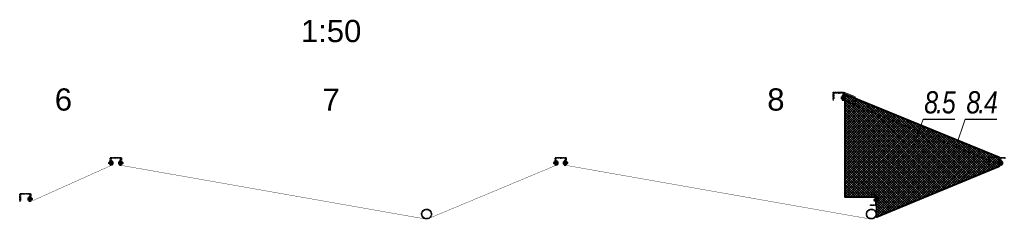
# Model space of a CAD drawing. Header units: millimetres. Extents: x -176817 to 571382, y -58489 to 156123.
# Tile 153 of 256: x -42511 to -33656, y 99956 to 101753. Entities that reach past the tile are written whole.
import ezdxf

# ---------------------------------------------------------------- set-up
doc = ezdxf.new("R2010")
doc.units = ezdxf.units.MM
doc.header["$LTSCALE"] = 0.2
for name, pattern in [('AM_ISO02W050', [7.5, 6, -1.5]), ('AM_ISO02W050x2', [3.75, 3, -0.75]), ('AM_ISO08W050', [18, 12, -1.5, 3, -1.5]), ('AM_ISO08W050x2', [9, 6, -0.75, 1.5, -0.75]), ('DASHED', [19.05, 12.7, -6.35]), ('HIDDEN', [9.525, 6.35, -3.175])]:
    doc.linetypes.add(name, pattern=pattern)
doc.layers.get('0').update_dxf_attribs({"lineweight": 13})
for name, color, linetype, lineweight in [('-A Siatka', 30, 'Continuous', 35), ('-AAA Cienka', 2, 'Continuous', 18), ('-AAA Podkład', 252, 'Continuous', 13), ('-AAA Siatka', 20, 'Continuous', 40), ('-AAA Widok', 2, 'Continuous', 30), ('-AAA Wymiar', 1, 'Continuous', 18), ('AM_0N', 7, 'Continuous', 13), ('AM_3N', 6, 'AM_ISO02W050', 13), ('AM_4N', 3, 'Continuous', 13), ('AM_7N', 4, 'AM_ISO08W050', 13), ('AM_8', 1, 'Continuous', 13)]:
    doc.layers.add(name, color=color, linetype=linetype, lineweight=lineweight)
doc.layers.add('-AAA Hiden', color=8, linetype='DASHED')
doc.layers.add('-AAA L-Opis', color=3, linetype='Continuous')
doc.styles.add('Pozycja 2', font='ariali.ttf', dxfattribs={"width": 0.8})
doc.styles.get("Standard").update_dxf_attribs({"font": 'arial.ttf'})
doc.styles.add('WYMIARY', font='ROMANS.shx', dxfattribs={"width": 0.75, "oblique": 15})
doc.dimstyles.new('1 do 5', dxfattribs={"dimscale": 5, "dimtxt": 2, "dimasz": 2.5, "dimexe": 1.25, "dimexo": 0.625, "dimtad": 1, "dimdec": 0, "dimtxsty": 'WYMIARY', "dimcen": 2.5, "dimclrd": 256, "dimclre": 256, "dimclrt": 2, "dimadec": 0, "dimazin": 0, "dimtfac": 1, "dimtdec": 0, "dimtmove": 0, "dimatfit": 3, "dimfxl": 1.25, "dimlwd": -1, "dimlwe": -1, "dimarcsym": 0})

# ---------------------------------------------------------------- blocks, each defined once
blk = doc.blocks.new('*U1058')
at = {"layer": 'AM_0N'}
for p, q in [((5.7, -1), (-5.6, -1)), ((-5.6, -1), (-5.6, -1.6)), ((5.7, -1.6), (-5.6, -1.6)), ((-5.6, -1.6), (-2.4, -4.9)), ((-3, -6.3), (-2.4, -5.7)), ((3, -6.3), (-3, -6.3)), ((-3, -20.4), (-3, -6.3)), ((3, -20.4), (-3, -20.4)), ((-2.4, -21), (-3, -20.4)), ((2.4, -4.9), (-2.4, -4.9)), ((-2.4, -5.7), (-2.4, -4.9)), ((-2.4, -21), (2.4, -21)), ((5.7, -1.6), (2.4, -4.9)), ((2.4, -5.7), (2.4, -4.9)), ((3, -6.3), (2.4, -5.7)), ((2.4, -21), (3, -20.4)), ((3, -20.4), (3, -6.3)), ((5.7, -1.6), (5.7, -1))]:
    blk.add_line(p, q, dxfattribs=at)
at = {"layer": 'AM_3N', "linetype": 'AM_ISO02W050x2'}
for p, q in [((-3.4, -1), (0, -5.4)), ((-0.7, -4.4), (-0.7, -1)), ((0.7, -4.4), (-0.7, -4.4)), ((3.4, -1), (0, -5.4)), ((0.7, -4.4), (0.7, -1))]:
    blk.add_line(p, q, dxfattribs=at)
at = {"layer": 'AM_4N'}
for p, q in [((-2.4, -5.7), (-2.4, -6.3)), ((-2.4, -6.3), (-2.4, -21)), ((2.4, -5.7), (2.4, -6.3)), ((2.4, -6.3), (2.4, -21))]:
    blk.add_line(p, q, dxfattribs=at)
at = {"layer": 'AM_7N', "linetype": 'AM_ISO08W050x2'}
blk.add_line((0, 2), (0, -24), dxfattribs=at)
blk = doc.blocks.new('*U1059')
at = {"layer": 'AM_0N'}
for p, q in [((6, -12), (-6, -12)), ((-6, -12), (-6, -13.6)), ((-6, -13.6), (6, -13.6)), ((6, -13.6), (6, -12))]:
    blk.add_line(p, q, dxfattribs=at)
at = {"layer": 'AM_7N', "linetype": 'AM_ISO08W050x2'}
blk.add_line((0, -16.6), (0, -9), dxfattribs=at)
blk = doc.blocks.new('*U1060')
at = {"layer": 'AM_0N'}
for p, q in [((-5.8, -14.4), (-4.4, -13.6)), ((-5.8, -14.4), (-5.8, -18)), ((-5.8, -18), (-4.4, -18.8)), ((4.5, -13.6), (-4.4, -13.6)), ((4.5, -18.8), (-4.4, -18.8)), ((-2.9, -14.4), (-2.9, -18)), ((2.9, -14.4), (2.9, -18)), ((5.8, -14.4), (4.5, -13.6)), ((5.8, -18), (4.5, -18.8)), ((5.8, -14.4), (5.8, -18))]:
    blk.add_line(p, q, dxfattribs=at)
for centre, radius, start, end in [((-4.3, -16.5), 2.55, 55.56153, 115.56153), ((-4.3, -15.9), 2.55, 244.43847, 304.43847), ((0, -23.5), 9.54, 72.38303, 107.61697), ((0, -8.9), 9.54, 252.38303, 287.61697), ((4.3, -16.5), 2.55, 64.43847, 124.43847), ((4.3, -15.9), 2.55, 235.56153, 295.56153)]:
    blk.add_arc(centre, radius, start, end, dxfattribs=at)
at = {"layer": 'AM_7N', "linetype": 'AM_ISO08W050x2'}
blk.add_line((0, -10.6), (0, -21.8), dxfattribs=at)
blk = doc.blocks.new('okucie')
at = {"layer": 'AM_8'}
h = blk.add_hatch(dxfattribs=at)
h.set_pattern_fill('ANSI31', color=256, scale=0.5, style=0)
h.set_pattern_definition([(45, (-21727.3335, 85443.8012), (-1.122532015, 1.122532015), [])])
h.paths.add_polyline_path([(-3.5, -5), (-3.5, -3.8), (-6.3, -1), (-20, -1), (-20, -5)])
h.paths.add_polyline_path([(20, -5), (20, -1), (6.3, -1), (3.5, -3.8), (3.5, -5)])
h = blk.add_hatch(dxfattribs=at)
h.set_pattern_fill('ANSI31', color=256, scale=0.5, angle=90, style=0)
h.set_pattern_definition([(135, (-21776.6445, 85446.8), (-1.122532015, -1.122532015), [])])
h.paths.add_polyline_path([(-3.5, -8), (-20, -8), (-20, -12), (-3.5, -12)])
h.paths.add_polyline_path([(20, -8), (3.5, -8), (3.5, -12), (6, -12), (20, -12)])
at = {"layer": '-AAA Widok'}
for p, q in [((-3.5, -3.8, 0), (3.5, -3.8, 0)), ((-3.5, -12, 0), (-3.5, -8)), ((3.5, -12, 0), (3.5, -8))]:
    blk.add_line(p, q, dxfattribs=at)
for points in [[(-20, -5), (20, -5), (20, -1), (-20, -1)], [(-20, -12), (20, -12), (20, -8), (-20, -8)]]:
    blk.add_lwpolyline(points, close=True, dxfattribs=at)
at = {"layer": '-AAA Widok', "elevation": 0}
blk.add_lwpolyline([(-20, -5), (20, -5), (20, -1), (-20, -1)], close=True, dxfattribs=at)
for points in [[(-6.3, -1), (-3.5, -3.8), (-3.5, -5)], [(6.3, -1), (3.5, -3.8), (3.5, -5)]]:
    blk.add_lwpolyline(points, dxfattribs=at)
at = {"layer": '-AAA Wymiar'}
for p, q in [((-20, -8), (-20, -5)), ((20, -8), (20, -5))]:
    blk.add_line(p, q, dxfattribs=at)
at = {"layer": 'AM_0N'}
for name in ['*U1058', '*U1059', '*U1060']:
    blk.add_blockref(name, (0, 0), dxfattribs=at)
blk = doc.blocks.new('*U1065')
at = {"layer": 'AM_0N'}
for p, q in [((-33, 4.1), (-32.1, 5)), ((-33, 4.1), (-33, -4.1)), ((-2.5, 5), (-32.1, 5)), ((-32.1, 5), (-32.1, -5)), ((-2.5, 5), (-2.5, -5)), ((-2.5, 5), (-1.6, 4.6)), ((2, 4.6), (-1.6, 4.6)), ((2, 4.6), (2, 7.7)), ((2.6, 7.7), (2, 7.7)), ((2, -4.6), (2, 4.6)), ((7.6, 9.8), (2.6, 9.8)), ((2.6, 9.8), (2.6, 7.7)), ((2.6, 7.7), (2.6, -7.7)), ((7.6, 4.9), (2.6, 4.9)), ((7.6, 9.8), (8.4, 8.5)), ((8.4, -8.5), (8.4, 8.5)), ((-32.1, -5), (-33, -4.1)), ((-2.5, -5), (-32.1, -5)), ((-2.5, -5), (-1.6, -4.6)), ((2, -4.6), (-1.6, -4.6)), ((2, -7.7), (2, -4.6)), ((2.6, -7.7), (2, -7.7)), ((7.6, -4.9), (2.6, -4.9)), ((2.6, -7.7), (2.6, -9.8)), ((7.6, -9.8), (2.6, -9.8)), ((7.6, -9.8), (8.4, -8.5))]:
    blk.add_line(p, q, dxfattribs=at)
for centre, radius, start, end in [((4.1, 7.4), 4.34, 325.55313, 25.55313), ((-7.8, 0), 16.2, 342.38753, 17.61247), ((4.1, -7.4), 4.34, 334.44687, 34.44687)]:
    blk.add_arc(centre, radius, start, end, dxfattribs=at)
at = {"layer": 'AM_4N'}
for p, q in [((-2.5, 4.1), (-33, 4.1)), ((-2.5, 4.1), (-1.6, 4.6)), ((-2.5, -4.1), (-33, -4.1)), ((-2.5, -4.1), (-1.6, -4.6))]:
    blk.add_line(p, q, dxfattribs=at)
at = {"layer": 'AM_7N', "linetype": 'AM_ISO08W050x2'}
blk.add_line((11.4, 0), (-36, 0), dxfattribs=at)
blk = doc.blocks.new('*U1066')
at = {"layer": 'AM_0N'}
for p, q in [((-20, 10), (-20, -10)), ((-18, 10), (-20, 10)), ((-18, -10), (-18, 10)), ((-20, -10), (-18, -10))]:
    blk.add_line(p, q, dxfattribs=at)
at = {"layer": 'AM_7N', "linetype": 'AM_ISO08W050x2'}
blk.add_line((-15, 0), (-23, 0), dxfattribs=at)
blk = doc.blocks.new('*U1067')
at = {"layer": 'AM_0N'}
for p, q in [((-27.3, 9.2), (-28.4, 7.3)), ((-28.4, -7.3), (-28.4, 7.3)), ((-21.1, 9.2), (-27.3, 9.2)), ((-21.1, 4.6), (-27.3, 4.6)), ((-21.1, 9.2), (-20, 7.3)), ((-20, -7.3), (-20, 7.3)), ((-27.3, -9.2), (-28.4, -7.3)), ((-21.1, -4.6), (-27.3, -4.6)), ((-21.1, -9.2), (-27.3, -9.2)), ((-21.1, -9.2), (-20, -7.3))]:
    blk.add_line(p, q, dxfattribs=at)
for centre, radius, start, end in [((-23.9, 6.9), 4.08, 154.43847, 214.43847), ((-12.7, 0), 15.3, 162.38303, 197.61697), ((-24.5, 6.9), 4.08, 325.56153, 25.56153), ((-35.7, 0), 15.3, 342.38303, 17.61697), ((-23.9, -6.9), 4.08, 145.56153, 205.56153), ((-24.5, -6.9), 4.08, 334.43847, 34.43847)]:
    blk.add_arc(centre, radius, start, end, dxfattribs=at)
at = {"layer": 'AM_7N', "linetype": 'AM_ISO08W050x2'}
blk.add_line((-17, 0), (-31.4, 0), dxfattribs=at)
blk = doc.blocks.new('*U1068')
at = {"layer": 'AM_0N'}
for p, q in [((0, 10), (0, -10)), ((2, 10), (0, 10)), ((2, -10), (2, 10)), ((0, -10), (2, -10))]:
    blk.add_line(p, q, dxfattribs=at)
at = {"layer": 'AM_7N', "linetype": 'AM_ISO08W050x2'}
blk.add_line((5, 0), (-3, 0), dxfattribs=at)
blk = doc.blocks.new('Okucie+śruba')
at = {"layer": '-AAA Widok', "color": 42, "xscale": -1, "rotation": 90}
blk.add_blockref('okucie', (-12, 0), dxfattribs=at)
at = {"layer": 'AM_0N', "color": 42}
for name in ['*U1065', '*U1067', '*U1066', '*U1068']:
    blk.add_blockref(name, (0, 0), dxfattribs=at)
blk = doc.blocks.new('Profil rev.B zm.rz.10')
at = {"layer": '-A Siatka', "linetype": 'HIDDEN', "const_width": 3, "elevation": 0}
for points in [[(12714.1, 1112.9), (12714.1, 1062.1), (11974.1, 730, -0.144191), (11974.1, 730), (11974.1, 730), (11974.1, 781.9)], [(12789.1, 1112.9), (12789.1, 1062.9), (15541, 577.3, 0.143564), (15555.3, 578.9), (16714.1, 1062.9), (16714.1, 1112.9)], [(16789.1, 1112.9), (16789.1, 1062.9), (19541, 577.3, 0.143564), (19555.3, 578.9), (20714.1, 1062.9), (20714.1, 1112.9)], [(19595.4, 769.3), (19595.4, 729.3), (19591.6, 622.9, -0.414214), (19545.7, 576.9)]]:
    blk.add_lwpolyline(points, format="xyb", dxfattribs=at)
at = {"layer": '-AAA Wymiar', "color": 3, "elevation": 0}
blk.add_lwpolyline([(19289.1, 1694.8), (19289.1, 1648.6), (20714.1, 1059.9), (20714.1, 1112.9)], dxfattribs=at)
at = {"color": 241, "linetype": 'HIDDEN', "const_width": 3, "elevation": 0}
blk.add_lwpolyline([(19289.1, 1694.8), (19289.1, 1648.6), (20714.1, 1059.9), (20714.1, 1102.9)], dxfattribs=at)
at = {"layer": '-AAA Wymiar', "xscale": -1}
for p in [(19283.6, 1668.6, 0), (12783.6, 1082.9, 0), (16783.6, 1082.9, 0), (11968.6, 758.9, 0)]:
    blk.add_blockref('Okucie+śruba', p, dxfattribs=at)
at = {"layer": '-AAA Wymiar'}
for p in [(12719.6, 1082.9, 0), (16719.6, 1082.9, 0), (20719.6, 1082.9, 0), (19600.9, 749.3, 0)]:
    blk.add_blockref('Okucie+śruba', p, dxfattribs=at)

msp = doc.modelspace()

# ---------------------------------------------------------------- linework, layer by layer
at = {"layer": '-A Siatka', "linetype": 'HIDDEN', "const_width": 3, "elevation": 0}
msp.add_lwpolyline([(-34801.9813, 100150.351), (-34801.9813, 100110.351), (-34805.8063, 100003.8756, -0.414213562), (-34851.7563, 99957.9256)], format="xyb", dxfattribs=at)
at = {"layer": '-AAA Hiden', "elevation": 0}
for points in [[(-35195.7819, 101099.5931), (-35145.7819, 101099.5931), (-35145.7819, 101097.6816, -0.414213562), (-35150.8705, 101092.5931), (-35188.7819, 101092.5931), (-35188.7819, 101034.6816, -0.414213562), (-35193.8705, 101029.5931), (-35195.7819, 101029.5931)], [(-35145.7819, 101097.6816), (-35145.7819, 101099.5931), (-35095.7819, 101099.5931), (-35095.7819, 101029.5931), (-35097.6933, 101029.5931, -0.414213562), (-35102.7819, 101034.6816), (-35102.7819, 101092.5931), (-35140.6933, 101092.5931, -0.414213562)], [(-41695.7819, 100513.905), (-41645.7819, 100513.905), (-41645.7819, 100511.9936, -0.414213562), (-41650.8705, 100506.905), (-41688.7819, 100506.905), (-41688.7819, 100448.9936, -0.414213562), (-41693.8705, 100443.905), (-41695.7819, 100443.905)], [(-41645.7819, 100511.9936), (-41645.7819, 100513.905), (-41595.7819, 100513.905), (-41595.7819, 100443.905), (-41597.6933, 100443.905, -0.414213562), (-41602.7819, 100448.9936), (-41602.7819, 100506.905), (-41640.6933, 100506.905, -0.414213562)], [(-37695.7819, 100513.905), (-37645.7819, 100513.905), (-37645.7819, 100511.9936, -0.414213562), (-37650.8705, 100506.905), (-37688.7819, 100506.905), (-37688.7819, 100448.9936, -0.414213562), (-37693.8705, 100443.905), (-37695.7819, 100443.905)], [(-37645.7819, 100511.9936), (-37645.7819, 100513.905), (-37595.7819, 100513.905), (-37595.7819, 100443.905), (-37597.6933, 100443.905, -0.414213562), (-37602.7819, 100448.9936), (-37602.7819, 100506.905), (-37640.6933, 100506.905, -0.414213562)], [(-33695.7819, 100513.905), (-33645.7819, 100513.905), (-33645.7819, 100511.9936, -0.414213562), (-33650.8705, 100506.905), (-33688.7819, 100506.905), (-33688.7819, 100448.9936, -0.414213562), (-33693.8705, 100443.905), (-33695.7819, 100443.905)], [(-42510.7819, 100189.905), (-42460.7819, 100189.905), (-42460.7819, 100187.9936, -0.414213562), (-42465.8705, 100182.905), (-42503.7819, 100182.905), (-42503.7819, 100124.9936, -0.414213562), (-42508.8705, 100119.905), (-42510.7819, 100119.905)], [(-42460.7819, 100187.9936), (-42460.7819, 100189.905), (-42410.7819, 100189.905), (-42410.7819, 100119.905), (-42412.6933, 100119.905, -0.414213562), (-42417.7819, 100124.9936), (-42417.7819, 100182.905), (-42455.6933, 100182.905, -0.414213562)], [(-34857.7819, 100175.3508), (-34857.7819, 100180.3508), (-34814.2819, 100180.3508, -0.414213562), (-34807.7819, 100173.8508), (-34807.7819, 100086.8508, -0.414213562), (-34814.2819, 100080.3508), (-34857.7819, 100080.3508), (-34857.7819, 100085.3508), (-34815.2819, 100085.3508, 0.414213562), (-34811.7819, 100088.8508), (-34811.7819, 100171.8508, 0.414213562), (-34815.2819, 100175.3508)]]:
    msp.add_lwpolyline(points, format="xyb", close=True, dxfattribs=at)
at = {"layer": '-AAA Hiden'}
for centre, radius in [((-38851.7563, 100003.8756, 0), 44.45), ((-38851.7563, 100003.8756, 0), 41.25), ((-34851.7563, 100003.8756, 0), 44.45), ((-34851.7563, 100003.8756, 0), 41.25)]:
    msp.add_circle(centre, radius, dxfattribs=at)
at = {"layer": '-AAA Podkład', "linetype": 'HIDDEN', "ltscale": 5, "elevation": 0}
for points in [[(-35095.7819, 101029.5931), (-35095.7819, 101099.5931), (-34995.7819, 101058.5931), (-34995.7819, 100988.5931), (-35095.7819, 101029.5931)], [(-33795.4107, 100443.905), (-33795.4107, 100513.905), (-33695.4107, 100513.905), (-33695.4107, 100443.905), (-33795.4107, 100443.905)]]:
    msp.add_lwpolyline(points, dxfattribs=at)
at = {"layer": '-AAA Widok'}
for p, q in [((-34385.3568, 100856.5405), (-34101.6458, 100856.5405)), ((-34006.344, 100856.5405), (-33722.633, 100856.5405))]:
    msp.add_line(p, q, dxfattribs=at)

# ---------------------------------------------------------------- block references
at = {"layer": '-AAA Wymiar'}
for p in [(-41677.7806, 100463.905, 0), (-37677.7806, 100463.905, 0), (-33677.7806, 100463.905, 0), (-34796.4806, 100130.351, 0)]:
    msp.add_blockref('Okucie+śruba', p, dxfattribs=at)
at = {"layer": '-AAA Wymiar', "xscale": -1}
for p in [(-41613.7831, 100463.905, 0), (-37613.7831, 100463.905, 0), (-42428.7831, 100139.905, 0)]:
    msp.add_blockref('Okucie+śruba', p, dxfattribs=at)

# ---------------------------------------------------------------- texts
at = {"layer": '-AAA L-Opis', "char_height": 200, "attachment_point": 5}
for s, insert in [('\\A1;1:50', (-39710.0323, 101649.7643, 0)), ('\\A1;6', (-42117.5323, 101033.5186, 0)), ('\\A1;7', (-39710.0323, 101033.5186, 0)), ('\\A1;8', (-35710.0323, 101033.5186, 0))]:
    msp.add_mtext(s, dxfattribs=dict(at, insert=insert))
at = {"layer": '-AAA Widok', "insert": (-33864.4885, 100906.5405), "char_height": 200, "width": 283.71101, "attachment_point": 8, "style": 'Pozycja 2', "bg_fill": 3, "box_fill_scale": 1, "bg_fill_color": 256, "bg_fill_transparency": 3936642}
msp.add_mtext('{\\T0.85;8.4}', dxfattribs=at)

# ---------------------------------------------------------------- leaders
at = {"layer": '-AAA Cienka'}
for points in [[(-34468.851, 100616.6877), (-34385.3568, 100856.5405), (-34101.6458, 100856.5405)], [(-34089.8381, 100616.6877), (-34006.344, 100856.5405), (-33722.633, 100856.5405)]]:
    msp.add_leader(points, dimstyle='1 do 5', override={"dimasz": 2, "dimgap": 0.625, "dimtad": 0, "dimldrblk": 'Dot'}, dxfattribs=at)

# ---------------------------------------------------------------- next in the draw order: hatches: boundary and pattern name
at = {"layer": '-AAA Podkład', "linetype": 'HIDDEN', "ltscale": 5}
h = msp.add_hatch(dxfattribs=at)
h.set_pattern_fill('ANSI37', color=256, scale=5)
h.set_pattern_definition([(45, (-58253.701, 282075.142), (-11.2253202, 11.2253202), []), (135, (-58253.701, 282075.142), (-11.2253202, -11.2253202), [])])
h.paths.add_polyline_path([(-35086.0475, 101084.006), (-33702.6962, 100516.5021), (-33702.6962, 100431.8902), (-34801.4819, 99977.2284), (-34801.4819, 100154.7094), (-35086.0475, 100154.5008)])

# ---------------------------------------------------------------- next in the draw order: linework, layer by layer
at = {"layer": '-AAA Podkład', "linetype": 'HIDDEN', "ltscale": 5, "elevation": 0}
msp.add_lwpolyline([(-35086.0475, 101084.006), (-33702.6962, 100516.5021), (-33702.6962, 100431.8902), (-34801.4819, 99977.2284), (-34801.4819, 100154.7094), (-35086.0475, 100154.5008), (-35086.0475, 101084.006)], dxfattribs=at)

# ---------------------------------------------------------------- next in the draw order: texts
at = {"layer": '-AAA Widok', "insert": (-34243.5013, 100906.5405), "char_height": 200, "width": 283.71101, "attachment_point": 8, "style": 'Pozycja 2', "bg_fill": 3, "box_fill_scale": 1, "bg_fill_color": 256, "bg_fill_transparency": 3936642}
msp.add_mtext('{\\T0.85;8.5}', dxfattribs=at)

# ---------------------------------------------------------------- next in the draw order: linework, layer by layer
at = {"layer": '-AAA Siatka', "elevation": 0}
msp.add_lwpolyline([(-35086.0475, 101084.006), (-33702.6962, 100516.5021), (-33702.6962, 100431.8902), (-34801.4819, 99977.2284), (-34801.4819, 100154.7094), (-35086.0475, 100154.5008), (-35086.0475, 101084.006)], dxfattribs=at)

# ---------------------------------------------------------------- next in the draw order: block references
at = {"layer": '-AAA Widok'}
msp.add_blockref('Profil rev.B zm.rz.10', (-54397.416, 99381.014), dxfattribs=at)

doc.saveas('drawing.dxf')
